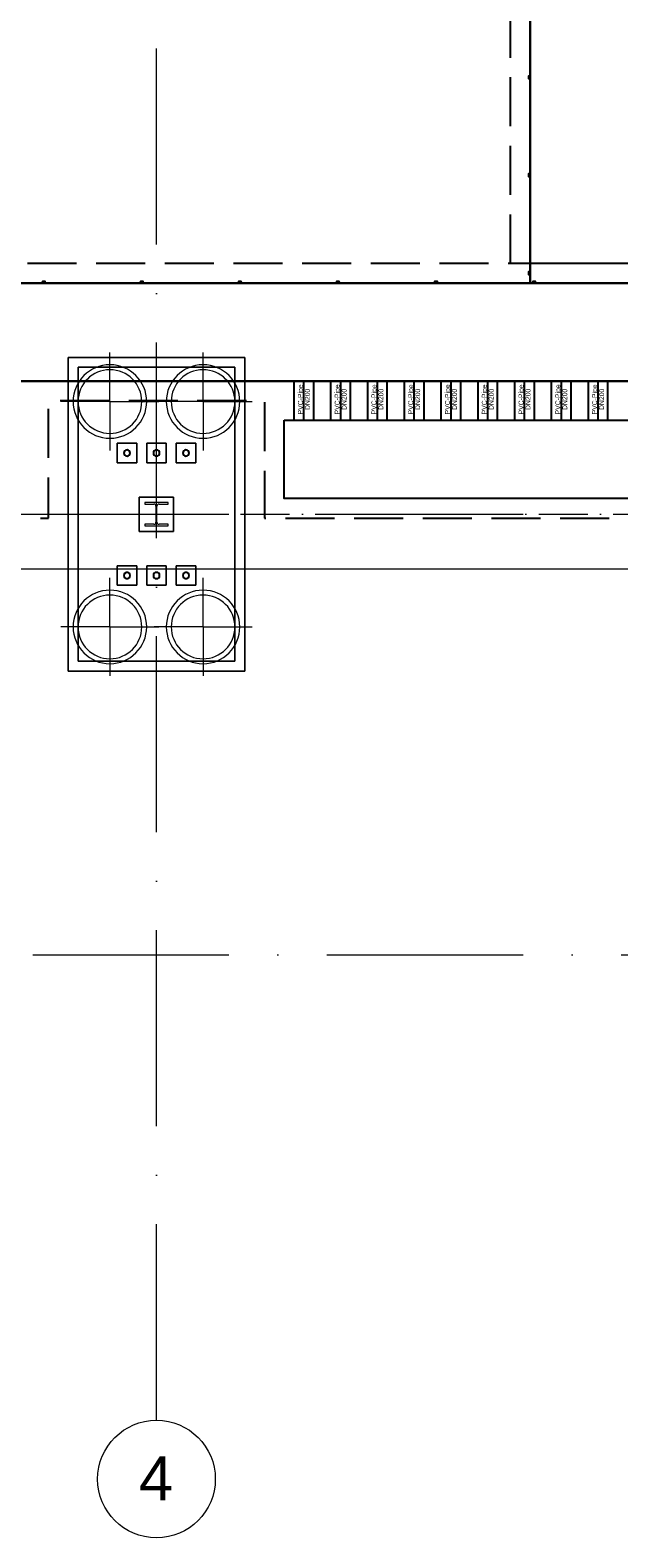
# Model space of a CAD drawing. Header units: millimetres. Extents: x -2694 to 330324, y -17289 to 76899.
# Tile 7 of 142: x 52482 to 58484, y -2696 to 12690. Entities that reach past the tile are written whole.
import ezdxf

# ---------------------------------------------------------------- set-up
doc = ezdxf.new("R2010")
doc.units = ezdxf.units.MM
for name, pattern in [('IMPORT-A_CARA_07', [700, 500, -200]), ('IMPORT-A_CARA_15', [760, 500, -130, 0, -130]), ('IMPORT-HIDDEN', [952.5, 635, -317.5]), ('Čerchovaná 20mm', [3000, 2000, -500, 0, -500])]:
    doc.linetypes.add(name, pattern=pattern)
for name, color, linetype, lineweight in [('02_0_25386_PODLAHA HALY A ZÁKLADY VESTAVKŮ 4_6_2025_dwg', 8, 'Continuous', 9), ('11542_003_OK-HALA_TaO-1_ET_R01_AciS_2025-04-14_sloupy_dwg', 150, 'Continuous', 9), ('CA_OSY', 5, 'IMPORT-A_CARA_15', 13), ('CA_PODLAHA CHRÁN_ POPIS', 12, 'IMPORT-A_CARA_15', 25), ('CA_PODLAHA CHRÁNIČKY', 12, 'IMPORT-A_CARA_07', 25), ('CA_PODLAHA KANÁLY', 12, 'Continuous', 25), ('CA_PODLAHA OBRYS', 12, 'Continuous', 25), ('CA_PODLAHA25', 7, 'Continuous', 13), ('CA_POHHRA18', 9, 'Continuous', 9), ('CA_TEXT35', 62, 'Continuous', 9), ('CA_ZAKLADY25', 7, 'Continuous', 13), ('Konstrukční přípoje', 7, 'Continuous', 13), ('SS_HALA_TaO-DODAVKA_STAVEBNI', 140, 'Continuous', 9), ('SS_HALA_TaO-SLOUP', 140, 'Continuous', 9)]:
    doc.layers.add(name, color=color, linetype=linetype, lineweight=lineweight)
doc.styles.add('Arial', font='arial.ttf', dxfattribs={"height": 50})
doc.styles.add('Arial_1', font='arial.ttf', dxfattribs={"height": 450})

# ---------------------------------------------------------------- blocks, each defined once
blk = doc.blocks.new('02_0_25386_PODLAHA HALY A ZÁKLADY VESTAVKŮ 4_6_2025_dwg_A$C0b34a81f-2769432-BOURÁNÍ STÁVAJÍCÍCH ZÁKLADOVÝCH PRVKŮ')
at = {"layer": 'CA_PODLAHA CHRÁN_ POPIS', "color": 1}
for p, q in [((55679, 9521), (55679, 9121)), ((56054, 9521), (56054, 9121)), ((56429, 9521), (56429, 9121)), ((56804, 9521), (56804, 9121)), ((57179, 9521), (57179, 9121)), ((57554, 9521), (57554, 9121)), ((57929, 9521), (57929, 9121)), ((58304, 9521), (58304, 9121)), ((58679, 9521), (58679, 9121))]:
    blk.add_line(p, q, dxfattribs=at)
at = {"layer": 'CA_PODLAHA CHRÁNIČKY', "color": 1, "linetype": 'IMPORT-HIDDEN'}
for p, q in [((55579, 9521), (55579, 9121)), ((55779, 9521), (55779, 9121)), ((55954, 9521), (55954, 9121)), ((56154, 9521), (56154, 9121)), ((56329, 9521), (56329, 9121)), ((56529, 9521), (56529, 9121)), ((56704, 9521), (56704, 9121)), ((56904, 9521), (56904, 9121)), ((57079, 9521), (57079, 9121)), ((57279, 9521), (57279, 9121)), ((57454, 9521), (57454, 9121)), ((57654, 9521), (57654, 9121)), ((57829, 9521), (57829, 9121)), ((58029, 9521), (58029, 9121)), ((58204, 9521), (58204, 9121)), ((58404, 9521), (58404, 9121)), ((58579, 9521), (58579, 9121)), ((58779, 9521), (58779, 9121))]:
    blk.add_line(p, q, dxfattribs=at)
at = {"layer": 'CA_PODLAHA KANÁLY', "color": 1, "flags": 128}
blk.add_lwpolyline([(58988, 10521), (57988, 10521), (57988, 20893), (59078, 21983), (59078, 22852)], dxfattribs=at)
for points in [[(21495, 9521), (90079, 9521), (90079, 10521), (21495, 10521)], [(55479, 9121), (64879, 9121), (64879, 8321), (55479, 8321)]]:
    blk.add_lwpolyline(points, close=True, dxfattribs=at)
at = {"layer": 'CA_PODLAHA OBRYS', "color": 1, "linetype": 'IMPORT-A_CARA_07', "flags": 128}
blk.add_lwpolyline([(59188, 10721), (57788, 10721), (57788, 20976), (58878, 22066), (58878, 22870)], dxfattribs=at)
at = {"layer": 'CA_PODLAHA OBRYS', "color": 1, "flags": 128}
for points in [[(59078, 22852), (59078, 21983), (57988, 20893), (57988, 10521)], [(57988, 12634), (57973, 12634), (57973, 12609), (57988, 12609)], [(57988, 12615), (57986, 12615), (57986, 12611), (57975, 12611), (57975, 12632), (57986, 12632), (57986, 12627), (57988, 12627)], [(57988, 11634), (57973, 11634), (57973, 11609), (57988, 11609)], [(57988, 11615), (57986, 11615), (57986, 11611), (57975, 11611), (57975, 11632), (57986, 11632), (57986, 11627), (57988, 11627)], [(57988, 10634), (57973, 10634), (57973, 10609), (57988, 10609)], [(57988, 10615), (57986, 10615), (57986, 10611), (57975, 10611), (57975, 10632), (57986, 10632), (57986, 10627), (57988, 10627)], [(21495, 10521), (90079, 10521), (90079, 9521), (21495, 9521)], [(53043, 10521), (53043, 10536), (53015, 10536), (53015, 10521)], [(53023, 10521), (53023, 10523), (53017, 10523), (53017, 10534), (53041, 10534), (53041, 10523), (53035, 10523), (53035, 10521)], [(54043, 10521), (54043, 10536), (54015, 10536), (54015, 10521)], [(54023, 10521), (54023, 10523), (54017, 10523), (54017, 10534), (54041, 10534), (54041, 10523), (54035, 10523), (54035, 10521)], [(55043, 10521), (55043, 10536), (55015, 10536), (55015, 10521)], [(55023, 10521), (55023, 10523), (55017, 10523), (55017, 10534), (55041, 10534), (55041, 10523), (55035, 10523), (55035, 10521)], [(56043, 10521), (56043, 10536), (56015, 10536), (56015, 10521)], [(56023, 10521), (56023, 10523), (56017, 10523), (56017, 10534), (56041, 10534), (56041, 10523), (56035, 10523), (56035, 10521)], [(57043, 10521), (57043, 10536), (57015, 10536), (57015, 10521)], [(57023, 10521), (57023, 10523), (57017, 10523), (57017, 10534), (57041, 10534), (57041, 10523), (57035, 10523), (57035, 10521)], [(58043, 10521), (58043, 10536), (58015, 10536), (58015, 10521)], [(58023, 10521), (58023, 10523), (58017, 10523), (58017, 10534), (58041, 10534), (58041, 10523), (58035, 10523), (58035, 10521)]]:
    blk.add_lwpolyline(points, dxfattribs=at)
at = {"layer": 'CA_PODLAHA OBRYS', "color": 1, "linetype": 'IMPORT-A_CARA_07', "flags": 128}
blk.add_lwpolyline([(21295, 9321), (43279, 9321), (43279, 8121), (53079, 8121), (53079, 9321), (55279, 9321), (55279, 8121), (65079, 8121), (65079, 9321), (67279, 9321), (67279, 8121), (77079, 8121), (77079, 9321), (79279, 9321), (79279, 8121), (89079, 8121), (89079, 9321), (90279, 9321), (90279, 10721), (21295, 10721)], close=True, dxfattribs=at)
at = {"layer": 'CA_PODLAHA OBRYS', "color": 1, "flags": 128}
blk.add_lwpolyline([(55479, 9121), (64879, 9121), (64879, 8321), (55479, 8321)], close=True, dxfattribs=at)
at = {"layer": 'CA_PODLAHA CHRÁN_ POPIS', "char_height": 50, "attachment_point": 2, "rotation": 90, "line_spacing_factor": 0.941778, "style": 'Arial'}
for s, insert, width in [('PVC-Pipe', (55621, 9334), 366.07), ('DN200', (55692, 9334), 259.55), ('PVC-Pipe', (55996, 9334), 366.07), ('DN200', (56067, 9334), 259.55), ('PVC-Pipe', (56371, 9334), 366.07), ('DN200', (56442, 9334), 259.55), ('PVC-Pipe', (56746, 9334), 366.07), ('DN200', (56817, 9334), 259.55), ('PVC-Pipe', (57121, 9334), 366.07), ('DN200', (57192, 9334), 259.55), ('PVC-Pipe', (57496, 9334), 366.07), ('DN200', (57567, 9334), 259.55), ('PVC-Pipe', (57871, 9334), 366.07), ('DN200', (57942, 9334), 259.55), ('PVC-Pipe', (58246, 9334), 366.07), ('DN200', (58317, 9334), 259.55), ('PVC-Pipe', (58621, 9334), 366.07), ('DN200', (58692, 9334), 259.55)]:
    blk.add_mtext(s, dxfattribs=dict(at, insert=insert, width=width))
blk = doc.blocks.new('02_0_25386_PODLAHA HALY A ZÁKLADY VESTAVKŮ 4_6_2025_dwg-2745952-BOURÁNÍ STÁVAJÍCÍCH ZÁKLADOVÝCH PRVKŮ')
at = {"layer": 'CA_OSY', "color": 10}
blk.add_line((2346008, -1789797), (2597271, -1789797), dxfattribs=at)
blk.add_blockref('02_0_25386_PODLAHA HALY A ZÁKLADY VESTAVKŮ 4_6_2025_dwg_A$C0b34a81f-2769432-BOURÁNÍ STÁVAJÍCÍCH ZÁKLADOVÝCH PRVKŮ', (2306174, -1797959))
blk = doc.blocks.new('pilota 600 mm - D_750_650-2142272-BOURÁNÍ STÁVAJÍCÍCH ZÁKLADOVÝCH PRVKŮ')
at = {"layer": 'CA_POHHRA18'}
for q in [(0, 500), (-500, 0), (0, -500), (500, 0)]:
    blk.add_line((0, 0), q, dxfattribs=at)
blk = doc.blocks.new('pilota 600 mm - D_750_650-2142273-BOURÁNÍ STÁVAJÍCÍCH ZÁKLADOVÝCH PRVKŮ')
at = {"layer": 'CA_POHHRA18'}
for q in [(0, 500), (-500, 0), (500, 0), (0, -500)]:
    blk.add_line((0, 0), q, dxfattribs=at)
blk = doc.blocks.new('11542_003_OK-HALA_TaO-1_ET_R01_AciS_2025-04-14_sloupy_dwg-1858929-BOURÁNÍ STÁVAJÍCÍCH ZÁKLADOVÝCH PRVKŮ')
at = {"layer": '11542_003_OK-HALA_TaO-1_ET_R01_AciS_2025-04-14_sloupy_dwg', "color": 140}
for p, q in [((53650, 7870), (53650, 7853)), ((53890, 7870), (53650, 7870)), ((53650, 7853), (53744, 7853)), ((53796, 7853), (53890, 7853)), ((53890, 7853), (53890, 7870)), ((53765, 7832), (53765, 7668)), ((53775, 7668), (53775, 7832)), ((53744, 7647), (53650, 7647)), ((53650, 7647), (53650, 7630)), ((53650, 7630), (53890, 7630)), ((53890, 7647), (53796, 7647)), ((53890, 7630), (53890, 7647))]:
    blk.add_line(p, q, dxfattribs=at)
for centre, radius, start, end in [((53470, 8375), 32, 0, 180), ((53470, 8375), 32, 180, 0), ((53770, 8375), 32, 0, 180), ((53770, 8375), 32, 180, 0), ((54070, 8375), 32, 0, 180), ((54070, 8375), 32, 180, 0), ((53744, 7832), 21, 0, 90), ((53796, 7832), 21, 90, 180), ((53744, 7668), 21, 270, 0), ((53796, 7668), 21, 180, 270), ((53470, 7125), 32, 0, 180), ((53470, 7125), 32, 180, 0), ((53770, 7125), 32, 0, 180), ((53770, 7125), 32, 180, 0), ((54070, 7125), 32, 0, 180), ((54070, 7125), 32, 180, 0)]:
    blk.add_arc(centre, radius, start, end, dxfattribs=at)
at = {"layer": 'SS_HALA_TaO-DODAVKA_STAVEBNI'}
for centre, start, end in [((53470, 8375), 0, 180), ((53470, 8375), 180, 0), ((53770, 8375), 0, 180), ((53770, 8375), 180, 0), ((54070, 8375), 0, 180), ((54070, 8375), 180, 0), ((53470, 7125), 0, 180), ((53470, 7125), 180, 0), ((53770, 7125), 0, 180), ((53770, 7125), 180, 0), ((54070, 7125), 0, 180), ((54070, 7125), 180, 0)]:
    blk.add_arc(centre, 32, start, end, dxfattribs=at)
at = {"layer": 'SS_HALA_TaO-SLOUP'}
for p, q in [((53650, 7870), (53650, 7853)), ((53890, 7870), (53650, 7870)), ((53650, 7853), (53744, 7853)), ((53796, 7853), (53890, 7853)), ((53890, 7853), (53890, 7870)), ((53765, 7832), (53765, 7668)), ((53775, 7668), (53775, 7832)), ((53744, 7647), (53650, 7647)), ((53650, 7647), (53650, 7630)), ((53650, 7630), (53890, 7630)), ((53890, 7647), (53796, 7647)), ((53890, 7630), (53890, 7647))]:
    blk.add_line(p, q, dxfattribs=at)
for centre, start, end in [((53744, 7832), 0, 90), ((53796, 7832), 90, 180), ((53744, 7668), 270, 0), ((53796, 7668), 180, 270)]:
    blk.add_arc(centre, 21, start, end, dxfattribs=at)
blk = doc.blocks.new('M_Šroub HPM-E - 64_E-V256-BOURÁNÍ STÁVAJÍCÍCH ZÁKLADOVÝCH PRVKŮ')
at = {"layer": 'Konstrukční přípoje', "lineweight": 9}
h = blk.add_hatch(dxfattribs=at)
h.set_pattern_fill('FP_112', color=50, style=0, pattern_type=2)
h.set_pattern_definition([(45, (-53770.05, -8374.87), (-251.4472, 251.4472), []), (45, (-53770.05, -7993.87), (-251.4472, 251.4472), [])])
h.paths.add_polyline_path([(10, -30), (26, -19), (32, 0), (26, 19), (10, 30), (-10, 30), (-26, 19), (-32, 0), (-26, -19), (-10, -30)])
at = {"layer": 'Konstrukční přípoje'}
for p, q in [((-100, -100), (-100, 100)), ((-100, 100), (100, 100)), ((100, 100), (-100, 100)), ((-100, 100), (-100, -100)), ((100, 100), (100, -100)), ((100, -100), (100, 100)), ((100, -100), (-100, -100)), ((-100, -100), (100, -100))]:
    blk.add_line(p, q, dxfattribs=at)
at = {"layer": 'Konstrukční přípoje', "color": 250, "lineweight": 25}
for start, end in [(360, 180), (180, 360)]:
    blk.add_arc((0, 0), 32, start, end, dxfattribs=at)
at = {"layer": 'Konstrukční přípoje'}
for start, end in [(0, 180), (0, 180), (0, 180), (180, 360), (180, 360), (180, 360)]:
    blk.add_arc((0, 0), 32, start, end, dxfattribs=at)
blk = doc.blocks.new('M_Šroub HPM-E - 64_E-V257-BOURÁNÍ STÁVAJÍCÍCH ZÁKLADOVÝCH PRVKŮ')
at = {"layer": 'Konstrukční přípoje'}
for p, q in [((100, 100), (-100, 100)), ((-100, 100), (-100, -100)), ((-100, -100), (-100, 100)), ((-100, 100), (100, 100)), ((100, -100), (100, 100)), ((100, 100), (100, -100)), ((-100, -100), (100, -100)), ((100, -100), (-100, -100))]:
    blk.add_line(p, q, dxfattribs=at)
at = {"layer": 'Konstrukční přípoje', "color": 250, "lineweight": 25}
for start, end in [(360, 180), (180, 360)]:
    blk.add_arc((0, 0), 32, start, end, dxfattribs=at)
at = {"layer": 'Konstrukční přípoje'}
for start, end in [(0, 180), (0, 180), (0, 180), (180, 0), (180, 360), (180, 360)]:
    blk.add_arc((0, 0), 32, start, end, dxfattribs=at)
blk = doc.blocks.new('M_Šroub HPM-E - 64_E-V258-BOURÁNÍ STÁVAJÍCÍCH ZÁKLADOVÝCH PRVKŮ')
at = {"layer": 'Konstrukční přípoje'}
for p, q in [((-100, -100), (-100, 100)), ((-100, 100), (100, 100)), ((100, 100), (-100, 100)), ((-100, 100), (-100, -100)), ((100, 100), (100, -100)), ((100, -100), (100, 100)), ((100, -100), (-100, -100)), ((-100, -100), (100, -100))]:
    blk.add_line(p, q, dxfattribs=at)
at = {"layer": 'Konstrukční přípoje', "color": 250, "lineweight": 25}
for start, end in [(360, 180), (180, 360)]:
    blk.add_arc((0, 0), 32, start, end, dxfattribs=at)
at = {"layer": 'Konstrukční přípoje'}
for start, end in [(0, 180), (0, 180), (0, 180), (180, 360), (180, 360), (180, 360)]:
    blk.add_arc((0, 0), 32, start, end, dxfattribs=at)
blk = doc.blocks.new('M_Šroub HPM-E - 64_E-V259-BOURÁNÍ STÁVAJÍCÍCH ZÁKLADOVÝCH PRVKŮ')
at = {"layer": 'Konstrukční přípoje'}
for p, q in [((100, 100), (-100, 100)), ((-100, 100), (-100, -100)), ((-100, -100), (-100, 100)), ((-100, 100), (100, 100)), ((100, -100), (100, 100)), ((100, 100), (100, -100)), ((-100, -100), (100, -100)), ((100, -100), (-100, -100))]:
    blk.add_line(p, q, dxfattribs=at)
at = {"layer": 'Konstrukční přípoje', "color": 250, "lineweight": 25}
for start, end in [(360, 180), (180, 360)]:
    blk.add_arc((0, 0), 32, start, end, dxfattribs=at)
at = {"layer": 'Konstrukční přípoje'}
for start, end in [(0, 180), (0, 180), (0, 180), (180, 0), (180, 360), (180, 360)]:
    blk.add_arc((0, 0), 32, start, end, dxfattribs=at)
blk = doc.blocks.new('M_Šroub HPM-E - 64_E-V260-BOURÁNÍ STÁVAJÍCÍCH ZÁKLADOVÝCH PRVKŮ')
at = {"layer": 'Konstrukční přípoje'}
for p, q in [((-100, -100), (-100, 100)), ((-100, 100), (100, 100)), ((100, 100), (-100, 100)), ((-100, 100), (-100, -100)), ((100, 100), (100, -100)), ((100, -100), (100, 100)), ((100, -100), (-100, -100)), ((-100, -100), (100, -100))]:
    blk.add_line(p, q, dxfattribs=at)
at = {"layer": 'Konstrukční přípoje', "color": 250, "lineweight": 25}
for start, end in [(360, 180), (180, 360)]:
    blk.add_arc((0, 0), 32, start, end, dxfattribs=at)
at = {"layer": 'Konstrukční přípoje'}
for start, end in [(0, 180), (0, 180), (0, 180), (180, 360), (180, 360), (180, 360)]:
    blk.add_arc((0, 0), 32, start, end, dxfattribs=at)
blk = doc.blocks.new('M_Šroub HPM-E - 64_E-V261-BOURÁNÍ STÁVAJÍCÍCH ZÁKLADOVÝCH PRVKŮ')
at = {"layer": 'Konstrukční přípoje', "lineweight": 9}
h = blk.add_hatch(dxfattribs=at)
h.set_pattern_fill('FP_113', color=50, style=0, pattern_type=2)
h.set_pattern_definition([(45, (-53470.05, -7124.87), (-251.4472, 251.4472), []), (45, (-53470.05, -6743.87), (-251.4472, 251.4472), [])])
h.paths.add_polyline_path([(10, -30), (26, -19), (32, 0), (26, 19), (10, 30), (-10, 30), (-26, 19), (-32, 0), (-26, -19), (-10, -30)])
at = {"layer": 'Konstrukční přípoje'}
for p, q in [((100, 100), (-100, 100)), ((-100, 100), (-100, -100)), ((-100, -100), (-100, 100)), ((-100, 100), (100, 100)), ((100, -100), (100, 100)), ((100, 100), (100, -100)), ((-100, -100), (100, -100)), ((100, -100), (-100, -100))]:
    blk.add_line(p, q, dxfattribs=at)
at = {"layer": 'Konstrukční přípoje', "color": 250, "lineweight": 25}
for start, end in [(360, 180), (180, 360)]:
    blk.add_arc((0, 0), 32, start, end, dxfattribs=at)
at = {"layer": 'Konstrukční přípoje'}
for start, end in [(0, 180), (0, 180), (0, 180), (180, 0), (180, 360), (180, 360)]:
    blk.add_arc((0, 0), 32, start, end, dxfattribs=at)
blk = doc.blocks.new('Osnova - Bublina osnovy 12mm-4850-BOURÁNÍ STÁVAJÍCÍCH ZÁKLADOVÝCH PRVKŮ')
at = {"layer": 'CA_TEXT35'}
blk.add_circle((0, 0), 6, dxfattribs=at)

msp = doc.modelspace()

# ---------------------------------------------------------------- linework, layer by layer
at = {"layer": 'CA_OSY', "linetype": 'Čerchovaná 20mm', "lineweight": 9}
for p, q in [((53770, -1496.2), (53770, 75184.5)), ((-1493.6, 7749.9), (299971.9, 7749.9)), ((-1493.6, 3254.9), (299971.9, 3254.9))]:
    msp.add_line(p, q, dxfattribs=at)
at = {"layer": 'CA_PODLAHA25'}
msp.add_line((205330, 7189.9), (4070, 7189.9), dxfattribs=at)
at = {"layer": 'CA_ZAKLADY25', "lineweight": 9}
for p, q in [((52870, 6149.9), (52870, 9349.9)), ((52870, 9349.9), (54670, 9349.9)), ((54670, 9349.9), (52870, 9349.9)), ((52870, 9349.9), (52870, 6149.9)), ((54670, 9349.9), (54670, 6149.9)), ((54670, 6149.9), (54670, 9349.9)), ((54670, 6149.9), (52870, 6149.9)), ((52870, 6149.9), (54670, 6149.9))]:
    msp.add_line(p, q, dxfattribs=at)
at = {"layer": 'CA_ZAKLADY25'}
for p, q in [((54570, 9249.9), (52970, 9249.9)), ((52970, 9249.9), (52970, 6249.9)), ((52970, 6249.9), (52970, 9249.9)), ((52970, 9249.9), (54570, 9249.9)), ((54570, 6249.9), (54570, 9249.9)), ((54570, 9249.9), (54570, 6249.9)), ((53595, 7924.9), (53945, 7924.9)), ((53595, 7574.9), (53595, 7924.9)), ((53945, 7924.9), (53595, 7924.9)), ((53595, 7924.9), (53595, 7574.9)), ((53945, 7924.9), (53945, 7574.9)), ((53945, 7574.9), (53945, 7924.9)), ((53945, 7574.9), (53595, 7574.9)), ((53595, 7574.9), (53945, 7574.9)), ((52970, 6249.9), (54570, 6249.9)), ((54570, 6249.9), (52970, 6249.9))]:
    msp.add_line(p, q, dxfattribs=at)
at = {"layer": 'CA_ZAKLADY25', "lineweight": 9}
for centre, radius, start, end in [((53295, 8899.9), 375, 0, 180), ((53295, 8899.9), 375, 0, 180), ((54245, 8899.9), 375, 360, 180), ((54245, 8899.9), 375, 0, 180), ((53295, 8899.9), 325, 90, 270), ((53295, 8899.9), 325, 90, 270), ((53295, 8899.9), 325, 270, 90), ((53295, 8899.9), 325, 270, 90), ((54245, 8899.9), 325, 90, 270), ((54245, 8899.9), 325, 90, 270), ((54245, 8899.9), 325, 270, 90), ((54245, 8899.9), 325, 270, 90), ((53295, 8899.9), 375, 180, 360), ((53295, 8899.9), 375, 180, 360), ((54245, 8899.9), 375, 180, 360), ((54245, 8899.9), 375, 180, 0), ((53295, 6599.9), 375, 0, 180), ((53295, 6599.9), 375, 0, 180), ((53295, 6599.9), 325, 90, 270), ((53295, 6599.9), 325, 90, 270), ((53295, 6599.9), 325, 270, 90), ((53295, 6599.9), 325, 270, 90), ((54245, 6599.9), 375, 360, 180), ((54245, 6599.9), 375, 0, 180), ((54245, 6599.9), 325, 90, 270), ((54245, 6599.9), 325, 90, 270), ((54245, 6599.9), 325, 270, 90), ((54245, 6599.9), 325, 270, 90), ((53295, 6599.9), 375, 180, 360), ((53295, 6599.9), 375, 180, 0), ((54245, 6599.9), 375, 180, 360), ((54245, 6599.9), 375, 180, 0)]:
    msp.add_arc(centre, radius, start, end, dxfattribs=at)

# ---------------------------------------------------------------- block references
at = {"layer": '02_0_25386_PODLAHA HALY A ZÁKLADY VESTAVKŮ 4_6_2025_dwg', "color": 240, "linetype": 'IMPORT-A_CARA_07'}
msp.add_blockref('02_0_25386_PODLAHA HALY A ZÁKLADY VESTAVKŮ 4_6_2025_dwg-2745952-BOURÁNÍ STÁVAJÍCÍCH ZÁKLADOVÝCH PRVKŮ', (-2306582.6, 1797547.1), dxfattribs=at)
at = {"layer": '11542_003_OK-HALA_TaO-1_ET_R01_AciS_2025-04-14_sloupy_dwg', "color": 140}
msp.add_blockref('11542_003_OK-HALA_TaO-1_ET_R01_AciS_2025-04-14_sloupy_dwg-1858929-BOURÁNÍ STÁVAJÍCÍCH ZÁKLADOVÝCH PRVKŮ', (0, 0), dxfattribs=at)
at = {"layer": 'CA_POHHRA18'}
for name, p in [('pilota 600 mm - D_750_650-2142272-BOURÁNÍ STÁVAJÍCÍCH ZÁKLADOVÝCH PRVKŮ', (53295, 8899.9)), ('pilota 600 mm - D_750_650-2142273-BOURÁNÍ STÁVAJÍCÍCH ZÁKLADOVÝCH PRVKŮ', (53295, 6599.9))]:
    msp.add_blockref(name, p, dxfattribs=at)
at = {"layer": 'CA_POHHRA18', "rotation": 180}
for name, p in [('pilota 600 mm - D_750_650-2142273-BOURÁNÍ STÁVAJÍCÍCH ZÁKLADOVÝCH PRVKŮ', (54245, 8899.9)), ('pilota 600 mm - D_750_650-2142272-BOURÁNÍ STÁVAJÍCÍCH ZÁKLADOVÝCH PRVKŮ', (54245, 6599.9))]:
    msp.add_blockref(name, p, dxfattribs=at)
at = {"layer": 'CA_TEXT35', "xscale": 99.99999999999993, "yscale": 99.99999999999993, "zscale": 99.99999999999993}
msp.add_blockref('Osnova - Bublina osnovy 12mm-4850-BOURÁNÍ STÁVAJÍCÍCH ZÁKLADOVÝCH PRVKŮ', (53770, -2096.2), dxfattribs=at)
at = {"layer": 'Konstrukční přípoje'}
for name, p in [('M_Šroub HPM-E - 64_E-V260-BOURÁNÍ STÁVAJÍCÍCH ZÁKLADOVÝCH PRVKŮ', (53470, 8374.9)), ('M_Šroub HPM-E - 64_E-V256-BOURÁNÍ STÁVAJÍCÍCH ZÁKLADOVÝCH PRVKŮ', (53770, 8374.9)), ('M_Šroub HPM-E - 64_E-V258-BOURÁNÍ STÁVAJÍCÍCH ZÁKLADOVÝCH PRVKŮ', (54070, 8374.9)), ('M_Šroub HPM-E - 64_E-V261-BOURÁNÍ STÁVAJÍCÍCH ZÁKLADOVÝCH PRVKŮ', (53470, 7124.9)), ('M_Šroub HPM-E - 64_E-V257-BOURÁNÍ STÁVAJÍCÍCH ZÁKLADOVÝCH PRVKŮ', (53770, 7124.9)), ('M_Šroub HPM-E - 64_E-V259-BOURÁNÍ STÁVAJÍCÍCH ZÁKLADOVÝCH PRVKŮ', (54070, 7124.9))]:
    msp.add_blockref(name, p, dxfattribs=at)

# ---------------------------------------------------------------- next in the draw order: texts
at = {"layer": 'CA_TEXT35', "insert": (53591.4, -1863.6), "char_height": 450, "width": 424.894, "attachment_point": 1, "style": 'Arial_1', "bg_fill": 3, "box_fill_scale": 1.25, "bg_fill_color": 256, "bg_fill_true_color": 13158600, "bg_fill_transparency": 0}
msp.add_mtext('\\fArial|b0|i0|c238|p34|;4', dxfattribs=at)

doc.saveas('drawing.dxf')
